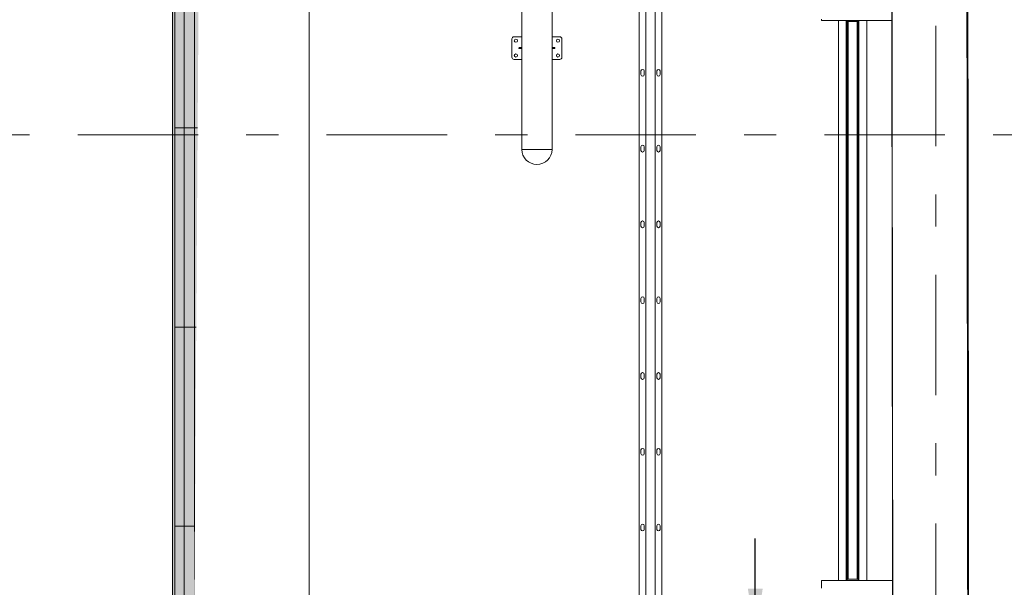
# Model space of a CAD drawing. Header units: millimetres. Extents: x -47038 to 86296, y -75637 to 48966.
# Tile 58 of 174: x -36065 to -31739, y 21793 to 24286. Entities that reach past the tile are written whole.
import ezdxf
from ezdxf import colors
from ezdxf.entities.mleader import LeaderData, LeaderLine
from ezdxf.math import Vec2, Vec3

# ---------------------------------------------------------------- set-up
doc = ezdxf.new("R2010")
doc.units = ezdxf.units.MM
for name, pattern in [('Przerywana', [564.444447, 282.222223, -282.222223]), ('Przerywana podwójnie', [109.361107, 52.916665, -21.166666, 14.111111, -21.166666]), ('Wipeout_Contour', [1000, 0, -1000])]:
    doc.linetypes.add(name, pattern=pattern)
for name, color, linetype, lineweight, true_color in [('00 - nowa technologia myjni_Nr_pióra__95', 7, 'Continuous', 20, 0x7c7c7c), ('103-Z Zakres opracowania_Nr_pióra__95', 7, 'Continuous', 140, 0x7c7c7c), ('410-K Osie główne_Nr_pióra__95', 7, 'Continuous', 20, 0x7c7c7c), ('420-K Ściany_Nr_pióra__95', 7, 'Continuous', 20, 0x7c7c7c), ('460 - Stropy_Nr_pióra__95', 7, 'Continuous', 20, 0x7c7c7c)]:
    doc.layers.add(name, color=color, linetype=linetype, lineweight=lineweight, true_color=true_color)
for name, color, linetype, lineweight in [('201-A Ppoż_Nr_pióra__31', 1, 'Continuous', 30), ('IS_Wentylacja_Opis', 7, 'Continuous', 13), ('XREF', 8, 'Continuous', 9)]:
    doc.layers.add(name, color=color, linetype=linetype, lineweight=lineweight)
for name, color, linetype in [('420-K Ściany', 7, 'Continuous'), ('460 - Stropy', 7, 'Continuous'), ('FLUID-LWA-200-ARRGR', 7, 'Continuous')]:
    doc.layers.add(name, color=color, linetype=linetype)
doc.styles.add('FDBES', font='simplex.shx')
doc.styles.get("Standard").update_dxf_attribs({"font": 'arial.ttf'})
doc.linetypes.add('PPOZ REI 60', pattern='A,0,[1,A.01 RZUT PARTERU1.Shx,S=1.984127,R=0,X=0,Y=0],-400,0', length=400)
doc.dimstyles.new('FDBES', dxfattribs={"dimscale": 50, "dimtxt": 4, "dimasz": 2.5, "dimexe": 0.8, "dimexo": 2, "dimgap": 1, "dimtad": 1, "dimdsep": 46, "dimtxsty": 'FDBES', "dimcen": 2.5, "dimclrd": 4, "dimclre": 5, "dimadec": 0, "dimazin": 0, "dimtfac": 1, "dimtmove": 0, "dimatfit": 3, "dimfxl": 1, "dimarcsym": 0})

# ---------------------------------------------------------------- blocks, each defined once
blk = doc.blocks.new('parter 2025.10.15')
at = {"layer": '00 - nowa technologia myjni_Nr_pióra__95', "color": 8, "linetype": 'Continuous', "lineweight": 5}
for p, q in [((514.77, 2133.08), (514.77, 1533.08)), ((518.77, 2133.08), (518.77, 1533.08)), ((511.77, 2130.75), (511.77, 1535.4)), ((521.77, 2130.75), (521.77, 1535.4)), ((460.21, 2126.43), (460.21, 1827.43)), ((473.51, 2126.43), (473.51, 1827.43)), ((629.43, 1887.9), (629.43, 1884.25)), ((591.83, 1884.08), (591.83, 1884.58)), ((629.43, 1884.08), (591.83, 1884.08)), ((599.28, 1884.08), (599.28, 1836.93)), ((601.91, 1884.08), (601.91, 1884.04)), ((601.91, 1884.04), (601.94, 1884.04)), ((601.94, 1884.04), (602.19, 1884.04)), ((602.19, 1884.04), (602.19, 1884.08)), ((602.78, 1884.08), (602.78, 1836.93)), ((602.79, 1884.04), (602.79, 1884.08)), ((602.79, 1884.04), (602.82, 1884.04)), ((602.82, 1884.04), (603.08, 1884.04)), ((603, 1884.04), (603, 1836.93)), ((603.11, 1884.04), (603.08, 1884.04)), ((603.11, 1884.08), (603.11, 1883.58)), ((603.93, 1883.58), (603.11, 1883.58)), ((603.48, 1883.58), (603.48, 1836.93)), ((603.53, 1638.58), (603.53, 1883.58)), ((607.13, 1883.58), (603.93, 1883.58)), ((607.96, 1883.58), (607.13, 1883.58)), ((607.53, 1638.58), (607.53, 1883.58)), ((607.81, 1883.58), (607.81, 1836.93)), ((607.96, 1884.08), (607.96, 1883.58)), ((608.13, 1884.08), (608.13, 1836.93)), ((608.28, 1884.08), (608.28, 1836.93)), ((611.78, 1884.08), (611.78, 1836.93)), ((629.43, 1883.65), (629.43, 1884.25)), ((629.43, 1883.63), (629.43, 1883.65)), ((629.43, 1883.65), (641.93, 1883.65)), ((629.43, 1883.63), (629.43, 1883.23)), ((629.43, 1883.63), (634.43, 1883.63)), ((629.43, 1883.23), (634.43, 1883.23)), ((634.43, 1883.63), (634.43, 1883.65)), ((634.43, 1883.63), (634.43, 1883.23)), ((636.93, 1883.63), (636.93, 1883.65)), ((636.93, 1883.63), (636.93, 1883.23)), ((636.93, 1883.63), (641.93, 1883.63)), ((636.93, 1883.23), (641.93, 1883.23)), ((641.93, 1884.17), (641.93, 1884.98)), ((641.93, 1884.08), (641.93, 1884.17)), ((641.93, 1883.63), (641.93, 1884.08)), ((641.93, 1883.65), (641.93, 1884.08)), ((641.93, 1884.08), (642.53, 1884.08)), ((641.93, 1883.63), (641.93, 1883.23)), ((455.86, 1875.93), (455.86, 1867.93)), ((459.66, 1876.93), (456.86, 1876.93)), ((459.66, 1876.93), (459.96, 1876.93)), ((460.21, 1876.93), (459.96, 1876.93)), ((473.51, 1876.93), (473.76, 1876.93)), ((473.76, 1876.93), (474.06, 1876.93)), ((474.06, 1876.93), (476.86, 1876.93)), ((477.86, 1875.93), (477.86, 1867.93)), ((458.96, 1872.05), (458.96, 1871.8)), ((459.66, 1872.15), (459.06, 1872.15)), ((459.66, 1871.7), (459.06, 1871.7)), ((459.96, 1872.15), (459.66, 1872.15)), ((459.96, 1871.7), (459.66, 1871.7)), ((459.73, 1872.13), (459.72, 1872.13)), ((459.72, 1872.13), (459.72, 1871.73)), ((459.73, 1871.73), (459.72, 1871.73)), ((460.02, 1872.13), (459.73, 1872.13)), ((459.73, 1871.73), (460.02, 1871.73)), ((459.96, 1872.15), (459.99, 1872.15)), ((459.96, 1871.7), (459.99, 1871.7)), ((460.04, 1871.8), (460.04, 1872.05)), ((473.68, 1872.05), (473.68, 1871.8)), ((473.99, 1872.13), (473.7, 1872.13)), ((473.7, 1871.73), (473.99, 1871.73)), ((473.76, 1872.15), (473.73, 1872.15)), ((473.76, 1871.7), (473.73, 1871.7)), ((474.06, 1872.15), (473.76, 1872.15)), ((474.06, 1871.7), (473.76, 1871.7)), ((474, 1872.13), (473.99, 1872.13)), ((474, 1871.73), (473.99, 1871.73)), ((474, 1872.13), (474, 1871.73)), ((474.06, 1872.15), (474.66, 1872.15)), ((474.06, 1871.7), (474.66, 1871.7)), ((474.76, 1871.8), (474.76, 1872.05)), ((456.86, 1866.93), (459.66, 1866.93)), ((459.96, 1866.93), (459.66, 1866.93)), ((459.96, 1866.93), (460.21, 1866.93)), ((473.76, 1866.93), (473.51, 1866.93)), ((474.06, 1866.93), (473.76, 1866.93)), ((476.86, 1866.93), (474.06, 1866.93)), ((512.57, 1860.28), (512.57, 1861.88)), ((513.97, 1861.88), (513.97, 1860.28)), ((519.57, 1860.28), (519.57, 1861.88)), ((520.97, 1861.88), (520.97, 1860.28)), ((599.28, 1793.88), (599.28, 1836.93)), ((602.78, 1793.88), (602.78, 1836.93)), ((603, 1793.88), (603, 1836.93)), ((603.48, 1793.88), (603.48, 1836.93)), ((607.81, 1793.88), (607.81, 1836.93)), ((608.13, 1793.88), (608.13, 1836.93)), ((608.28, 1793.88), (608.28, 1836.93)), ((611.78, 1793.88), (611.78, 1836.93)), ((460.21, 1827.43), (473.51, 1827.43)), ((460.21, 1827.43), (463.67, 1827.43)), ((463.67, 1827.43), (473.51, 1827.43)), ((512.57, 1826.98), (512.57, 1828.58)), ((513.97, 1828.58), (513.97, 1826.98)), ((519.57, 1826.98), (519.57, 1828.58)), ((520.97, 1828.58), (520.97, 1826.98)), ((512.57, 1793.68), (512.57, 1795.28)), ((513.97, 1795.28), (513.97, 1793.68)), ((519.57, 1793.68), (519.57, 1795.28)), ((520.97, 1795.28), (520.97, 1793.68)), ((599.28, 1718.87), (599.28, 1793.88)), ((602.78, 1718.87), (602.78, 1793.88)), ((603, 1718.87), (603, 1793.88)), ((603.48, 1718.87), (603.48, 1793.88)), ((607.81, 1718.87), (607.81, 1793.88)), ((608.13, 1718.87), (608.13, 1793.88)), ((608.28, 1718.87), (608.28, 1793.88)), ((611.78, 1718.87), (611.78, 1793.88)), ((512.57, 1760.38), (512.57, 1761.98)), ((513.97, 1761.98), (513.97, 1760.38)), ((519.57, 1760.38), (519.57, 1761.98)), ((520.97, 1761.98), (520.97, 1760.38)), ((512.57, 1727.08), (512.57, 1728.68)), ((513.97, 1728.68), (513.97, 1727.08)), ((519.57, 1727.08), (519.57, 1728.68)), ((520.97, 1728.68), (520.97, 1727.08)), ((599.28, 1712.26), (599.28, 1718.87)), ((602.78, 1712.26), (602.78, 1718.87)), ((603, 1712.26), (603, 1718.87)), ((603.48, 1712.26), (603.48, 1718.87)), ((607.81, 1712.26), (607.81, 1718.87)), ((608.13, 1712.26), (608.13, 1718.87)), ((608.28, 1712.26), (608.28, 1718.87)), ((611.78, 1712.26), (611.78, 1718.87)), ((599.28, 1712.26), (599.28, 1710.58)), ((599.28, 1708.89), (599.28, 1710.58)), ((599.28, 1702.29), (599.28, 1708.89)), ((602.78, 1712.26), (602.78, 1710.58)), ((602.78, 1708.89), (602.78, 1710.58)), ((602.78, 1702.29), (602.78, 1708.89)), ((603, 1712.26), (603, 1710.58)), ((603, 1708.89), (603, 1710.58)), ((603, 1702.29), (603, 1708.89)), ((603.48, 1712.26), (603.48, 1710.58)), ((603.48, 1708.89), (603.48, 1710.58)), ((603.48, 1702.29), (603.48, 1708.89)), ((607.81, 1712.26), (607.81, 1710.58)), ((607.81, 1708.89), (607.81, 1710.58)), ((607.81, 1702.29), (607.81, 1708.89)), ((608.13, 1712.26), (608.13, 1710.58)), ((608.13, 1708.89), (608.13, 1710.58)), ((608.13, 1702.29), (608.13, 1708.89)), ((608.28, 1712.26), (608.28, 1710.58)), ((608.28, 1708.89), (608.28, 1710.58)), ((608.28, 1702.29), (608.28, 1708.89)), ((611.78, 1712.26), (611.78, 1710.58)), ((611.78, 1708.89), (611.78, 1710.58)), ((611.78, 1702.29), (611.78, 1708.89)), ((599.28, 1702.29), (599.28, 1638.08)), ((602.78, 1702.29), (602.78, 1638.08)), ((603, 1702.29), (603, 1638.08)), ((603.48, 1702.29), (603.48, 1638.58)), ((607.81, 1702.29), (607.81, 1638.58)), ((608.13, 1702.29), (608.13, 1638.08)), ((608.28, 1702.29), (608.28, 1638.08)), ((611.78, 1702.29), (611.78, 1638.08)), ((512.57, 1693.78), (512.57, 1695.38)), ((513.97, 1695.38), (513.97, 1693.78)), ((519.57, 1693.78), (519.57, 1695.38)), ((520.97, 1695.38), (520.97, 1693.78)), ((512.57, 1660.48), (512.57, 1662.08)), ((513.97, 1662.08), (513.97, 1660.48)), ((519.57, 1660.48), (519.57, 1662.08)), ((520.97, 1662.08), (520.97, 1660.48)), ((629.43, 1638.08), (591.83, 1638.08)), ((591.83, 1637.58), (591.83, 1638.08)), ((591.83, 1637.58), (591.83, 1634.58)), ((603.11, 1638.58), (603.11, 1638.08)), ((603.93, 1638.58), (603.11, 1638.58)), ((607.13, 1638.58), (603.93, 1638.58)), ((607.96, 1638.58), (607.13, 1638.58)), ((607.96, 1638.58), (607.96, 1638.08)), ((629.43, 1638.53), (629.43, 1638.93)), ((629.43, 1638.93), (634.43, 1638.93)), ((629.43, 1638.5), (629.43, 1638.53)), ((629.43, 1638.53), (634.43, 1638.53)), ((629.43, 1637.9), (629.43, 1638.5)), ((629.43, 1638.5), (641.93, 1638.5)), ((629.43, 1637.9), (629.43, 1634.25)), ((634.43, 1638.53), (634.43, 1638.93)), ((634.43, 1638.5), (634.43, 1638.53)), ((636.93, 1638.53), (636.93, 1638.93)), ((636.93, 1638.93), (641.93, 1638.93)), ((636.93, 1638.5), (636.93, 1638.53)), ((636.93, 1638.53), (641.93, 1638.53)), ((640.23, 1636.5), (640.31, 1636.58)), ((640.23, 1636.5), (640.23, 1636.28)), ((640.23, 1636.28), (640.23, 1635.66)), ((640.23, 1635.66), (640.31, 1635.58)), ((640.31, 1636.58), (640.31, 1636.32)), ((640.31, 1636.58), (640.89, 1636.58)), ((640.31, 1636.32), (640.31, 1635.58)), ((640.31, 1635.58), (640.89, 1635.58)), ((640.89, 1636.81), (640.91, 1636.88)), ((640.89, 1636.81), (640.89, 1636.43)), ((640.89, 1636.43), (640.89, 1635.35)), ((640.89, 1635.35), (640.91, 1635.28)), ((640.91, 1636.88), (640.94, 1636.88)), ((640.94, 1635.28), (640.91, 1635.28)), ((640.94, 1636.88), (641.68, 1636.88)), ((640.94, 1636.08), (641.68, 1636.08)), ((640.94, 1635.28), (641.68, 1635.28)), ((641.71, 1636.88), (641.68, 1636.88)), ((641.68, 1635.28), (641.71, 1635.28)), ((641.73, 1636.81), (641.71, 1636.88)), ((641.73, 1635.35), (641.71, 1635.28)), ((641.73, 1637.03), (641.78, 1637.08)), ((641.73, 1635.62), (641.73, 1637.03)), ((641.73, 1635.13), (641.73, 1635.62)), ((641.78, 1635.6), (641.78, 1637.08)), ((641.93, 1637.08), (641.78, 1637.08)), ((641.78, 1635.08), (641.78, 1635.6)), ((641.93, 1638.53), (641.93, 1638.93)), ((641.93, 1638.08), (641.93, 1638.53)), ((641.93, 1638.08), (641.93, 1638.5)), ((641.93, 1638), (641.93, 1638.08)), ((641.93, 1638.08), (642.53, 1638.08)), ((641.93, 1638), (641.93, 1637.25)), ((641.93, 1636.73), (641.93, 1637.25)), ((641.93, 1636.73), (641.93, 1635.48)), ((641.93, 1634.98), (641.93, 1635.48)), ((641.73, 1635.13), (641.78, 1635.08)), ((641.93, 1635.08), (641.78, 1635.08))]:
    blk.add_line(p, q, dxfattribs=at)
for points in [[(640.91, 1636.46), (640.91, 1636.58), (640.92, 1636.7), (640.94, 1636.88)], [(640.91, 1636.46), (640.91, 1636.34), (640.93, 1636.21), (640.94, 1636.08)], [(640.94, 1636.08), (640.93, 1635.95), (640.92, 1635.83), (640.91, 1635.67), (640.92, 1635.51), (640.93, 1635.4), (640.94, 1635.28)], [(641.71, 1636.46), (641.71, 1636.58), (641.7, 1636.7), (641.68, 1636.88)], [(641.71, 1636.46), (641.71, 1636.34), (641.7, 1636.21), (641.68, 1636.08)], [(641.68, 1636.08), (641.7, 1635.95), (641.71, 1635.83), (641.71, 1635.67), (641.71, 1635.51), (641.7, 1635.4), (641.68, 1635.28)]]:
    blk.add_lwpolyline(points, dxfattribs=at)
for centre in [(476.11, 1875.18), (457.61, 1868.68), (476.11, 1868.68)]:
    blk.add_circle(centre, 0.7, dxfattribs=at)
for centre, radius, start, end in [((602.65, 1884.28), 0.748, 195.7945, 198.481), ((603.53, 1884.28), 0.748, 195.7928, 198.4794), ((602.37, 1884.28), 0.748, 341.5206, 344.2072), ((456.86, 1875.93), 1, 90, 180), ((457.61, 1875.18), 0.7, 0, 180), ((457.61, 1875.18), 0.7, 180, 0), ((476.86, 1875.93), 1, 0, 90), ((459.06, 1872.05), 0.1, 90, 180), ((459.06, 1871.8), 0.1, 180, 270), ((474.66, 1872.05), 0.1, 0, 90), ((474.66, 1871.8), 0.1, 270, 0), ((456.86, 1867.93), 1, 180, 270), ((476.86, 1867.93), 1, 270, 0), ((513.27, 1861.88), 0.7, 0, 180), ((513.27, 1860.28), 0.7, 180, 0), ((520.27, 1861.88), 0.7, 0, 180), ((520.27, 1860.28), 0.7, 180, 0), ((466.86, 1827.43), 6.65, 180, 270), ((466.86, 1827.43), 6.65, 270, 0), ((513.27, 1828.58), 0.7, 0, 180), ((513.27, 1826.98), 0.7, 180, 0), ((520.27, 1828.58), 0.7, 0, 180), ((520.27, 1826.98), 0.7, 180, 0), ((513.27, 1795.28), 0.7, 0, 180), ((520.27, 1795.28), 0.7, 0, 180), ((513.27, 1793.68), 0.7, 180, 0), ((520.27, 1793.68), 0.7, 180, 0), ((513.27, 1761.98), 0.7, 0, 180), ((520.27, 1761.98), 0.7, 0, 180), ((513.27, 1760.38), 0.7, 180, 0), ((520.27, 1760.38), 0.7, 180, 0), ((513.27, 1728.68), 0.7, 0, 180), ((513.27, 1727.08), 0.7, 180, 0), ((520.27, 1728.68), 0.7, 0, 180), ((520.27, 1727.08), 0.7, 180, 0), ((513.27, 1695.38), 0.7, 0, 180), ((520.27, 1695.38), 0.7, 0, 180), ((513.27, 1693.78), 0.7, 180, 0), ((520.27, 1693.78), 0.7, 180, 0), ((513.27, 1662.08), 0.7, 0, 180), ((520.27, 1662.08), 0.7, 0, 180), ((513.27, 1660.48), 0.7, 180, 0), ((520.27, 1660.48), 0.7, 180, 0)]:
    blk.add_arc(centre, radius, start, end, dxfattribs=at)
for centre, start_param, end_param in [((459.99, 1872.05), 1.570796, 3.141593), ((459.99, 1871.8), 0, 1.570796), ((473.73, 1872.05), 3.141593, 4.712389), ((473.73, 1871.8), 4.712389, 6.283185)]:
    blk.add_ellipse(centre, major_axis=(0, -0.1), ratio=0.5, start_param=start_param, end_param=end_param, dxfattribs=at)
at = {"layer": '103-Z Zakres opracowania_Nr_pióra__95', "color": 8, "linetype": 'Przerywana', "lineweight": 5}
blk.add_lwpolyline([(-45.53, 3079.65), (654.37, 3079.65), (654.37, 2747.81), (1099.75, 2747.81), (1099.75, 2276.77), (655.29, 2276.77), (655.29, -103.95), (-45.53, -103.95)], close=True, dxfattribs=at)
at = {"layer": '201-A Ppoż_Nr_pióra__31', "color": 8, "linetype": 'PPOZ REI 60', "lineweight": 5}
blk.add_line((641.51, 2288.49), (641.51, -3.9), dxfattribs=at)
at = {"layer": '460 - Stropy_Nr_pióra__95', "color": 8, "linetype": 'Continuous', "lineweight": 5, "flags": 128}
for points in [[(306.78, 262.09), (366.78, 262.09), (366.78, 2362.09), (306.78, 2362.09)], [(307.78, 263.09), (307.78, 2361.09), (365.78, 2361.09), (365.78, 263.09)], [(307.78, 1836.84), (311.82, 1836.84), (311.82, 1924.3), (307.78, 1924.3)], [(311.82, 1836.84), (316.36, 1836.84), (316.36, 1924.3), (311.82, 1924.3)], [(316.36, 1836.84), (320.89, 1836.84), (320.89, 1924.3), (316.36, 1924.3)], [(320.89, 1836.84), (325.43, 1836.84), (325.43, 1924.3), (320.89, 1924.3)], [(325.43, 1836.84), (329.97, 1836.84), (329.97, 1924.3), (325.43, 1924.3)], [(329.97, 1836.84), (334.51, 1836.84), (334.51, 1924.3), (329.97, 1924.3)], [(334.51, 1836.84), (339.05, 1836.84), (339.05, 1924.3), (334.51, 1924.3)], [(339.05, 1836.84), (343.59, 1836.84), (343.59, 1924.3), (339.05, 1924.3)], [(343.59, 1836.84), (348.13, 1836.84), (348.13, 1924.3), (343.59, 1924.3)], [(348.13, 1836.84), (352.66, 1836.84), (352.66, 1924.3), (348.13, 1924.3)], [(352.66, 1836.84), (357.2, 1836.84), (357.2, 1924.3), (352.66, 1924.3)], [(357.2, 1836.84), (361.74, 1836.84), (361.74, 1924.3), (357.2, 1924.3)], [(361.74, 1836.84), (365.78, 1836.84), (365.78, 1924.3), (361.74, 1924.3)], [(307.78, 1749.38), (311.82, 1749.38), (311.82, 1836.84), (307.78, 1836.84)], [(311.82, 1749.38), (316.36, 1749.38), (316.36, 1836.84), (311.82, 1836.84)], [(316.36, 1749.38), (320.89, 1749.38), (320.89, 1836.84), (316.36, 1836.84)], [(320.89, 1749.38), (325.43, 1749.38), (325.43, 1836.84), (320.89, 1836.84)], [(325.43, 1749.38), (329.97, 1749.38), (329.97, 1836.84), (325.43, 1836.84)], [(329.97, 1749.38), (334.51, 1749.38), (334.51, 1836.84), (329.97, 1836.84)], [(334.51, 1749.38), (339.05, 1749.38), (339.05, 1836.84), (334.51, 1836.84)], [(339.05, 1749.38), (343.59, 1749.38), (343.59, 1836.84), (339.05, 1836.84)], [(343.59, 1749.38), (348.13, 1749.38), (348.13, 1836.84), (343.59, 1836.84)], [(348.13, 1749.38), (352.66, 1749.38), (352.66, 1836.84), (348.13, 1836.84)], [(352.66, 1749.38), (357.2, 1749.38), (357.2, 1836.84), (352.66, 1836.84)], [(357.2, 1749.38), (361.74, 1749.38), (361.74, 1836.84), (357.2, 1836.84)], [(361.74, 1749.38), (365.78, 1749.38), (365.78, 1836.84), (361.74, 1836.84)], [(307.78, 1661.93), (311.82, 1661.93), (311.82, 1749.38), (307.78, 1749.38)], [(311.82, 1661.93), (316.36, 1661.93), (316.36, 1749.38), (311.82, 1749.38)], [(316.36, 1661.93), (320.89, 1661.93), (320.89, 1749.38), (316.36, 1749.38)], [(320.89, 1661.93), (325.43, 1661.93), (325.43, 1749.38), (320.89, 1749.38)], [(325.43, 1661.93), (329.97, 1661.93), (329.97, 1749.38), (325.43, 1749.38)], [(329.97, 1661.93), (334.51, 1661.93), (334.51, 1749.38), (329.97, 1749.38)], [(334.51, 1661.93), (339.05, 1661.93), (339.05, 1749.38), (334.51, 1749.38)], [(339.05, 1661.93), (343.59, 1661.93), (343.59, 1749.38), (339.05, 1749.38)], [(343.59, 1661.93), (348.13, 1661.93), (348.13, 1749.38), (343.59, 1749.38)], [(348.13, 1661.93), (352.66, 1661.93), (352.66, 1749.38), (348.13, 1749.38)], [(352.66, 1661.93), (357.2, 1661.93), (357.2, 1749.38), (352.66, 1749.38)], [(357.2, 1661.93), (361.74, 1661.93), (361.74, 1749.38), (357.2, 1749.38)], [(361.74, 1661.93), (365.78, 1661.93), (365.78, 1749.38), (361.74, 1749.38)], [(307.78, 1574.47), (311.82, 1574.47), (311.82, 1661.93), (307.78, 1661.93)], [(311.82, 1574.47), (316.36, 1574.47), (316.36, 1661.93), (311.82, 1661.93)], [(316.36, 1574.47), (320.89, 1574.47), (320.89, 1661.93), (316.36, 1661.93)], [(320.89, 1574.47), (325.43, 1574.47), (325.43, 1661.93), (320.89, 1661.93)], [(325.43, 1574.47), (329.97, 1574.47), (329.97, 1661.93), (325.43, 1661.93)], [(329.97, 1574.47), (334.51, 1574.47), (334.51, 1661.93), (329.97, 1661.93)], [(334.51, 1574.47), (339.05, 1574.47), (339.05, 1661.93), (334.51, 1661.93)], [(339.05, 1574.47), (343.59, 1574.47), (343.59, 1661.93), (339.05, 1661.93)], [(343.59, 1574.47), (348.13, 1574.47), (348.13, 1661.93), (343.59, 1661.93)], [(348.13, 1574.47), (352.66, 1574.47), (352.66, 1661.93), (348.13, 1661.93)], [(352.66, 1574.47), (357.2, 1574.47), (357.2, 1661.93), (352.66, 1661.93)], [(357.2, 1574.47), (361.74, 1574.47), (361.74, 1661.93), (357.2, 1661.93)], [(361.74, 1574.47), (365.78, 1574.47), (365.78, 1661.93), (361.74, 1661.93)]]:
    blk.add_lwpolyline(points, close=True, dxfattribs=at)
at = {"color": 8, "linetype": 'Wipeout_Contour', "lineweight": 5, "ltscale": 6017.385693}
blk.add_wipeout([(655.29, 2276.77), (622.29, 2276.77), (625.07, 59.14), (658.07, 59.1)], dxfattribs=at).dxf.layer = '420-K Ściany'
at = {"color": 8, "linetype": 'Wipeout_Contour', "lineweight": 5, "ltscale": 5613.369864}
blk.add_wipeout([(306.78, 262.09), (366.78, 262.09), (366.78, 2362.09), (321.36, 2347.51)], dxfattribs=at).dxf.layer = '460 - Stropy'
at = {"layer": '460 - Stropy', "linetype": 'Continuous', "lineweight": 5}
blk.add_hatch(color=8, dxfattribs=at).paths.add_polyline_path([(366.78, 2362.09), (306.78, 2362.09), (306.78, 262.09), (321.36, 2347.51)])
at = {"layer": '410-K Osie główne_Nr_pióra__95', "color": 8, "linetype": 'Przerywana podwójnie', "lineweight": 5}
for p, q in [((642.06, 3303.44), (642.06, -164.96)), ((-63, 1833.81), (1039.92, 1833.81))]:
    blk.add_line(p, q, dxfattribs=at)
at = {"layer": '420-K Ściany_Nr_pióra__95', "color": 8, "linetype": 'Continuous', "lineweight": 5, "flags": 128}
for points in [[(621.93, 2570.7), (625.07, 59.14)], [(622.29, 2276.77), (625.07, 59.14)], [(658.07, 59.1), (655.29, 2276.77)], [(658.08, 56.8), (655.29, 2276.77)]]:
    blk.add_lwpolyline(points, dxfattribs=at)
at = {"layer": '460 - Stropy_Nr_pióra__95', "color": 8, "linetype": 'Continuous', "lineweight": 5, "flags": 128}
blk.add_lwpolyline([(6.75, 7.87), (658.57, 7.05), (655.73, 2276.77), (655.14, 2747.25), (654.75, 3058.7), (10.58, 3058.7)], close=True, dxfattribs=at)
for points in [[(306.78, 2362.09), (306.78, 262.09)], [(366.78, 262.09), (366.78, 2362.09)]]:
    blk.add_lwpolyline(points, dxfattribs=at)
blk = doc.blocks.new('*U2835')
blk.add_leader([(0, 0), (-420, 0)], dimstyle='FDBES', override={"dimscale": 80, "dimclrd": 256})

msp = doc.modelspace()

# ---------------------------------------------------------------- block references
at = {"layer": 'XREF', "xscale": 10, "yscale": 10, "zscale": 10}
msp.add_blockref('parter 2025.10.15', (-38460.6, 5442.3), dxfattribs=at)

# ---------------------------------------------------------------- next in the draw order: block references
at = {"layer": 'FLUID-LWA-200-ARRGR', "rotation": 270}
msp.add_blockref('*U2835', (-32832.7, 21587.2, 4962.3), dxfattribs=at)

# ---------------------------------------------------------------- next in the draw order: leaders
at = {"layer": 'IS_Wentylacja_Opis'}
ml = msp.add_multileader_mtext('Standard', dxfattribs=at)
ml.set_content('\\fArial Narrow|b0|i0|c238;osiatkowany króciec')
ml.set_leader_properties()
ml.build(insert=Vec2(0, 0))
ml.multileader.update_dxf_attribs({"dogleg_length": 150, "arrow_head_size": 150})
ctx = ml.context
ctx.base_point, ctx.char_height, ctx.arrow_head_size, ctx.plane_origin = Vec3(-31594, 21698.8, 6942.5), 200, 150, Vec3(67752268.1, -56890150.9, 6942.5)
ctx.text_align_type = 2
notes = []
notes.append((ctx, [(0, (1, 1, 0), (-31744, 21698.8, 6942.5), (1, 0.000231), 150, [(1, [(-32718.2, 21140.7, 6942.5)], 0, [])])]))
ctx.mtext.insert, ctx.mtext.alignment = Vec3(-29549.9, 21828.1, 6942.5), 3
for ctx, leaders in notes:
    for number, flags, end, landing, length, lines in leaders:
        leader = LeaderData()
        leader.index, (leader.has_last_leader_line, leader.has_dogleg_vector, leader.attachment_direction) = number, flags
        leader.last_leader_point, leader.dogleg_vector, leader.dogleg_length = Vec3(end), Vec3(landing), length
        for number, points, colour, breaks in lines:
            line = LeaderLine()
            line.index, line.vertices, line.color, line.breaks = number, Vec3.list(points), colors.encode_raw_color(colour), breaks
            leader.lines.append(line)
        ctx.leaders.append(leader)

doc.saveas('drawing.dxf')
